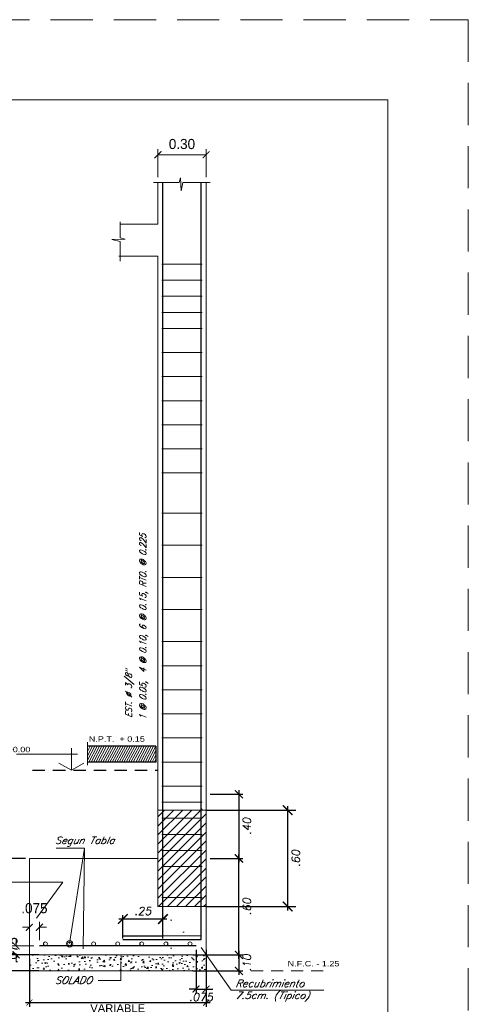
# Model space of a CAD drawing. Header units: metres. Extents: x -11 to 490, y -19 to 215.
# Tile 29 of 73: x 33.59 to 39.17, y 11.65 to 23.91. Entities that reach past the tile are written whole.
import ezdxf
from ezdxf.enums import TextEntityAlignment as Align

# ---------------------------------------------------------------- set-up
doc = ezdxf.new("R2010")
doc.units = ezdxf.units.M
for name, pattern in [('ACAD_ISO02W100', [15, 12, -3]), ('CONTINUA', [0]), ('DASHED', [19.05, 12.7, -6.35]), ('HIDDEN', [0.375, 0.25, -0.125])]:
    doc.linetypes.add(name, pattern=pattern)
for name, color, linetype in [('C', 1, 'Continuous'), ('LAYER1', 1, 'Continuous'), ('LAYER3', 3, 'Continuous'), ('LAYER5', 5, 'Continuous'), ('VIGAS', 2, 'Continuous')]:
    doc.layers.add(name, color=color, linetype=linetype)
for name, color, linetype, lineweight in [('LAYER2', 1, 'Continuous', 20), ('Layer4', 4, 'Continuous', 25), ('Lpunt', 1, 'ACAD_ISO02W100', 9), ('MURO OK', 5, 'Continuous', 80), ('Pluma 0.2', 252, 'Continuous', 20), ('pluma 2 segmentada', 2, 'ACAD_ISO02W100', 20), ('TOMACORRIENTE', 40, 'Continuous', 25)]:
    doc.layers.add(name, color=color, linetype=linetype, lineweight=lineweight)
doc.layers.add('no se imprime', color=8, linetype='DASHED', plot=False)
doc.styles.add('AMBIENTES', font='swissel.ttf')
doc.styles.add('SIMPLEX', font='simplex.shx', dxfattribs={"oblique": 10})
doc.styles.add('STYLE5', font='romans.shx', dxfattribs={"width": 0.8})
doc.styles.add('SWISSLI', font='swissli.ttf')
doc.styles.add('TEXTO', font='romans.shx', dxfattribs={"height": 0.08})
doc.dimstyles.new('ALIG', dxfattribs={"dimtxt": 0.08, "dimasz": 0.12, "dimexe": 0.05, "dimexo": 0.1, "dimgap": 0.05, "dimtad": 2, "dimzin": 4, "dimdsep": 46, "dimtxsty": 'TEXTO', "dimblk1": 'DOTSMALL', "dimblk2": 'DOTSMALL', "dimsah": 1, "dimcen": 0.09, "dimclrd": 2, "dimclre": 2, "dimclrt": 3, "dimadec": 0, "dimazin": 0, "dimtfac": 1, "dimtix": 1, "dimtmove": 0, "dimatfit": 0, "dimldrblk": 'DOTSMALL', "dimfxl": 1, "dimtolj": 1, "dimtzin": 0, "dimarcsym": 0})
doc.dimstyles.new('Copy of modificado', dxfattribs={"dimscale": 1.3975, "dimtxt": 0.09, "dimasz": 0.062, "dimexe": 0.05, "dimexo": 0.05, "dimgap": 0.05, "dimtad": 2, "dimzin": 4, "dimdsep": 46, "dimtxsty": 'Standard', "dimblk": 'ARCHTICK', "dimcen": 0.107, "dimdle": 0.0005, "dimclrd": 8, "dimclre": 8, "dimclrt": 3, "dimaunit": 1, "dimadec": 0, "dimazin": 0, "dimtfac": 1, "dimtofl": 0, "dimtmove": 2, "dimatfit": 2, "dimldrblk": 'ARCHTICK', "dimfxl": 1, "dimtolj": 1, "dimtzin": 0, "dimlwd": 5, "dimlwe": 5, "dimarcsym": 0})
doc.dimstyles.new('Tomás', dxfattribs={"dimtxt": 0.08, "dimasz": 0.075, "dimexe": 0.05, "dimexo": 0.05, "dimgap": 0.05, "dimtad": 1, "dimzin": 0, "dimdsep": 46, "dimtxsty": 'SWISSLI', "dimblk": 'ARCHTICK', "dimcen": 0.25, "dimdle": 0.05, "dimclrd": 2, "dimclre": 2, "dimclrt": 3, "dimadec": 0, "dimazin": 0, "dimtfac": 1, "dimtmove": 2, "dimatfit": 1, "dimldrblk": 'ARCHTICK', "dimfxl": 1, "dimtolj": 1, "dimtzin": 0, "dimarcsym": 0})

# ---------------------------------------------------------------- blocks, each defined once
blk = doc.blocks.new('_ARCHTICK')
at = {"color": 0, "linetype": 'ByBlock', "const_width": 0.15}
blk.add_lwpolyline([(-0.5, -0.5), (0.5, 0.5)], dxfattribs=at)
blk = doc.blocks.new('*D451')
at = {"color": 8, "linetype": 'Continuous', "lineweight": -2, "ltscale": 0.5, "transparency": 16777216}
for p, q in [((36.316, 12.218), (36.316, 13.518)), ((35.957, 13.468), (36.366, 13.468)), ((35.957, 12.268), (36.366, 12.268))]:
    blk.add_line(p, q, dxfattribs=at)
at = {"layer": 'Defpoints', "color": 0, "linetype": 'Continuous', "lineweight": 5, "ltscale": 0.5, "transparency": 16777216}
for p in [(35.907, 13.468), (36.316, 13.468), (35.907, 12.268)]:
    blk.add_point(p, dxfattribs=at)
at = {"color": 8, "linetype": 'Continuous', "lineweight": -2, "ltscale": 0.5, "transparency": 16777216, "xscale": 0.1, "yscale": 0.1, "zscale": 0.1}
for p, rotation in [((36.316, 13.468), 90), ((36.316, 12.268), 270)]:
    blk.add_blockref('_ARCHTICK', p, dxfattribs=dict(at, rotation=rotation))
at = {"color": 3, "linetype": 'Continuous', "ltscale": 0.5, "transparency": 16777216, "insert": (36.416, 12.868), "char_height": 0.1, "attachment_point": 5, "rotation": 90, "style": 'SIMPLEX'}
blk.add_mtext('\\A1;.60', dxfattribs=at)
blk = doc.blocks.new('_DOTSMALL')
at = {"color": 0, "linetype": 'ByBlock', "const_width": 0.5}
blk.add_lwpolyline([(-0.0625, 0, 1), (0.0625, 0, 1)], format="xyb", close=True, dxfattribs=at)
blk = doc.blocks.new('*D476')
at = {"color": 8, "linetype": 'Continuous', "lineweight": -2, "ltscale": 0.5, "transparency": 16777216}
for p, q in [((35.744, 12.268), (36.366, 12.268)), ((36.316, 12.318), (36.316, 12.018)), ((35.744, 12.068), (36.366, 12.068))]:
    blk.add_line(p, q, dxfattribs=at)
at = {"layer": 'Defpoints', "color": 0, "linetype": 'Continuous', "lineweight": 5, "ltscale": 0.5, "transparency": 16777216}
for p in [(35.694, 12.268), (35.694, 12.068), (36.316, 12.068)]:
    blk.add_point(p, dxfattribs=at)
at = {"color": 8, "linetype": 'Continuous', "lineweight": -2, "ltscale": 0.5, "transparency": 16777216, "xscale": 0.1, "yscale": 0.1, "zscale": 0.1}
for p, rotation in [((36.316, 12.268), 90), ((36.316, 12.068), 270)]:
    blk.add_blockref('_ARCHTICK', p, dxfattribs=dict(at, rotation=rotation))
at = {"color": 3, "linetype": 'Continuous', "ltscale": 0.5, "transparency": 16777216, "insert": (36.416, 12.168), "char_height": 0.1, "attachment_point": 5, "rotation": 90, "style": 'SIMPLEX'}
blk.add_mtext('\\A1;.10', dxfattribs=at)
blk = doc.blocks.new('*D452')
at = {"color": 8, "linetype": 'Continuous', "lineweight": -2, "ltscale": 0.75, "transparency": 16777216}
for p, q in [((33.707, 12.218), (33.707, 11.622)), ((35.907, 12.218), (35.907, 11.622))]:
    blk.add_line(p, q, dxfattribs=at)
at = {"color": 8, "lineweight": -2, "ltscale": 0.75, "transparency": 16777216}
blk.add_line((33.657, 11.672), (35.957, 11.672), dxfattribs=at)
at = {"layer": 'Defpoints', "color": 0, "lineweight": 5, "ltscale": 0.75, "transparency": 16777216}
for p in [(33.707, 12.268), (35.907, 12.268), (35.907, 11.672)]:
    blk.add_point(p, dxfattribs=at)
at = {"color": 8, "lineweight": -2, "ltscale": 0.75, "transparency": 16777216, "xscale": 0.075, "yscale": 0.075, "zscale": 0.075, "rotation": 180}
blk.add_blockref('_ARCHTICK', (33.707, 11.672), dxfattribs=at)
at = {"color": 8, "lineweight": -2, "ltscale": 0.75, "transparency": 16777216, "xscale": 0.075, "yscale": 0.075, "zscale": 0.075}
blk.add_blockref('_ARCHTICK', (35.907, 11.672), dxfattribs=at)
at = {"color": 3, "ltscale": 0.75, "transparency": 16777216, "insert": (34.807, 11.602), "char_height": 0.1, "attachment_point": 5, "style": 'SWISSLI'}
blk.add_mtext('\\A1;VARIABLE', dxfattribs=at)
blk = doc.blocks.new('*D477')
at = {"color": 8, "linetype": 'Continuous', "lineweight": -2, "ltscale": 0.5, "transparency": 16777216}
for p, q in [((34.87, 12.472), (34.87, 12.763)), ((35.37, 12.472), (35.37, 12.763)), ((35.42, 12.713), (34.82, 12.713))]:
    blk.add_line(p, q, dxfattribs=at)
at = {"layer": 'Defpoints', "color": 0, "linetype": 'Continuous', "lineweight": 5, "ltscale": 0.5, "transparency": 16777216}
for p in [(34.87, 12.713), (34.87, 12.422), (35.37, 12.422)]:
    blk.add_point(p, dxfattribs=at)
at = {"color": 8, "linetype": 'Continuous', "lineweight": -2, "ltscale": 0.5, "transparency": 16777216, "xscale": 0.12, "yscale": 0.12, "zscale": 0.12, "rotation": 180}
blk.add_blockref('_ARCHTICK', (34.87, 12.713), dxfattribs=at)
at = {"color": 8, "linetype": 'Continuous', "lineweight": -2, "ltscale": 0.5, "transparency": 16777216, "xscale": 0.12, "yscale": 0.12, "zscale": 0.12}
blk.add_blockref('_ARCHTICK', (35.37, 12.713), dxfattribs=at)
at = {"color": 3, "linetype": 'Continuous', "ltscale": 0.5, "transparency": 16777216, "insert": (35.12, 12.813), "char_height": 0.1, "attachment_point": 5, "style": 'SIMPLEX'}
blk.add_mtext('\\A1;.25', dxfattribs=at)
blk = doc.blocks.new('*D453')
at = {"color": 8, "linetype": 'Continuous', "lineweight": -2, "ltscale": 0.5, "transparency": 16777216}
for p, q in [((33.825, 12.268), (33.22, 12.268)), ((33.27, 12.318), (33.27, 12.018)), ((33.825, 12.068), (33.22, 12.068))]:
    blk.add_line(p, q, dxfattribs=at)
at = {"layer": 'Defpoints', "color": 0, "linetype": 'Continuous', "lineweight": 5, "ltscale": 0.5, "transparency": 16777216}
for p in [(33.875, 12.268), (33.27, 12.068), (33.875, 12.068)]:
    blk.add_point(p, dxfattribs=at)
at = {"color": 8, "linetype": 'Continuous', "lineweight": -2, "ltscale": 0.5, "transparency": 16777216, "xscale": 0.1, "yscale": 0.1, "zscale": 0.1}
for p, rotation in [((33.27, 12.268), 90), ((33.27, 12.068), 270)]:
    blk.add_blockref('_ARCHTICK', p, dxfattribs=dict(at, rotation=rotation))
at = {"color": 3, "linetype": 'Continuous', "ltscale": 0.5, "transparency": 16777216, "insert": (33.17, 12.168), "char_height": 0.1, "attachment_point": 5, "rotation": 90, "style": 'SIMPLEX'}
blk.add_mtext('\\A1;.10', dxfattribs=at)
blk = doc.blocks.new('*D454')
at = {"color": 8, "linetype": 'Continuous', "lineweight": -2, "ltscale": 0.5, "transparency": 16777216}
for p, q in [((33.27, 12.218), (33.27, 13.518)), ((33.657, 13.468), (33.22, 13.468)), ((33.657, 12.268), (33.22, 12.268))]:
    blk.add_line(p, q, dxfattribs=at)
at = {"layer": 'Defpoints', "color": 0, "linetype": 'Continuous', "lineweight": 5, "ltscale": 0.5, "transparency": 16777216}
for p in [(33.27, 13.468), (33.707, 13.468), (33.707, 12.268)]:
    blk.add_point(p, dxfattribs=at)
at = {"color": 8, "linetype": 'Continuous', "lineweight": -2, "ltscale": 0.5, "transparency": 16777216, "xscale": 0.1, "yscale": 0.1, "zscale": 0.1}
for p, rotation in [((33.27, 13.468), 90), ((33.27, 12.268), 270)]:
    blk.add_blockref('_ARCHTICK', p, dxfattribs=dict(at, rotation=rotation))
at = {"color": 3, "linetype": 'Continuous', "ltscale": 0.5, "transparency": 16777216, "insert": (33.17, 12.868), "char_height": 0.1, "attachment_point": 5, "rotation": 90, "style": 'SIMPLEX'}
blk.add_mtext('\\A1;.60', dxfattribs=at)
blk = doc.blocks.new('*D455')
at = {"color": 8, "linetype": 'Continuous', "lineweight": -2, "ltscale": 0.5, "transparency": 16777216}
for p, q in [((36.923, 12.818), (36.923, 14.118)), ((36.602, 14.068), (36.973, 14.068)), ((36.602, 12.868), (36.973, 12.868))]:
    blk.add_line(p, q, dxfattribs=at)
at = {"layer": 'Defpoints', "color": 0, "linetype": 'Continuous', "lineweight": 5, "ltscale": 0.5, "transparency": 16777216}
for p in [(36.552, 14.068), (36.923, 14.068), (36.552, 12.868)]:
    blk.add_point(p, dxfattribs=at)
at = {"color": 8, "linetype": 'Continuous', "lineweight": -2, "ltscale": 0.5, "transparency": 16777216, "xscale": 0.12, "yscale": 0.12, "zscale": 0.12}
for p, rotation in [((36.923, 14.068), 90), ((36.923, 12.868), 270)]:
    blk.add_blockref('_ARCHTICK', p, dxfattribs=dict(at, rotation=rotation))
at = {"color": 3, "linetype": 'Continuous', "ltscale": 0.5, "transparency": 16777216, "insert": (37.023, 13.468), "char_height": 0.1, "attachment_point": 5, "rotation": 90, "style": 'SIMPLEX'}
blk.add_mtext('\\A1;.60', dxfattribs=at)
blk = doc.blocks.new('*D478')
at = {"layer": 'Defpoints', "color": 0, "linetype": 'Continuous', "lineweight": 5, "transparency": 16777216}
for p in [(33.542, 12.268), (33.832, 12.379), (33.832, 12.268)]:
    blk.add_point(p, dxfattribs=at)
at = {"layer": 'TOMACORRIENTE', "color": 8, "linetype": 'Continuous', "lineweight": 5, "transparency": 16777216}
for p, q in [((33.542, 12.379), (33.542, 12.466)), ((33.763, 12.379), (33.472, 12.379)), ((33.763, 12.268), (33.472, 12.268)), ((33.542, 12.268), (33.542, 12.181))]:
    blk.add_line(p, q, dxfattribs=at)
at = {"layer": 'TOMACORRIENTE', "color": 8, "linetype": 'Continuous', "lineweight": 5, "transparency": 16777216, "xscale": 0.08664499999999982, "yscale": 0.08664499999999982, "zscale": 0.08664499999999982}
for p, rotation in [((33.542, 12.379), 270), ((33.542, 12.268), 90)]:
    blk.add_blockref('_ARCHTICK', p, dxfattribs=dict(at, rotation=rotation))
at = {"layer": 'TOMACORRIENTE', "color": 3, "linetype": 'Continuous', "lineweight": 5, "transparency": 16777216, "insert": (33.498, 12.324), "char_height": 0.1258, "attachment_point": 5, "rotation": 90}
blk.add_mtext('\\A1;.075', dxfattribs=at)
blk = doc.blocks.new('*D479')
at = {"layer": 'Defpoints', "color": 0, "linetype": 'Continuous', "lineweight": 5, "transparency": 16777216}
for p in [(33.707, 12.61), (33.707, 12.379), (33.832, 12.379)]:
    blk.add_point(p, dxfattribs=at)
at = {"layer": 'TOMACORRIENTE', "color": 8, "linetype": 'Continuous', "lineweight": 5, "transparency": 16777216}
for p, q in [((33.707, 12.449), (33.707, 12.68)), ((33.832, 12.449), (33.832, 12.68)), ((33.707, 12.61), (33.621, 12.61)), ((33.832, 12.61), (33.919, 12.61))]:
    blk.add_line(p, q, dxfattribs=at)
at = {"layer": 'TOMACORRIENTE', "color": 8, "linetype": 'Continuous', "lineweight": 5, "transparency": 16777216, "xscale": 0.08664499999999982, "yscale": 0.08664499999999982, "zscale": 0.08664499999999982}
blk.add_blockref('_ARCHTICK', (33.707, 12.61), dxfattribs=at)
at = {"layer": 'TOMACORRIENTE', "color": 8, "linetype": 'Continuous', "lineweight": 5, "transparency": 16777216, "xscale": 0.08664499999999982, "yscale": 0.08664499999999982, "zscale": 0.08664499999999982, "rotation": 180}
blk.add_blockref('_ARCHTICK', (33.832, 12.61), dxfattribs=at)
at = {"layer": 'TOMACORRIENTE', "color": 3, "linetype": 'Continuous', "lineweight": 5, "transparency": 16777216, "insert": (33.77, 12.848), "char_height": 0.1258, "attachment_point": 5}
blk.add_mtext('\\A1;.075', dxfattribs=at)
blk = doc.blocks.new('*D480')
at = {"color": 8, "linetype": 'Continuous', "lineweight": -2, "ltscale": 0.5, "transparency": 16777216}
for p, q in [((35.782, 12.329), (35.782, 11.792)), ((35.907, 12.329), (35.907, 11.792)), ((35.782, 11.842), (35.697, 11.842)), ((35.782, 11.842), (35.907, 11.842)), ((35.907, 11.842), (35.992, 11.842))]:
    blk.add_line(p, q, dxfattribs=at)
at = {"layer": 'Defpoints', "color": 0, "linetype": 'Continuous', "lineweight": 5, "ltscale": 0.5, "transparency": 16777216}
for p in [(35.782, 12.379), (35.907, 12.379), (35.907, 11.842)]:
    blk.add_point(p, dxfattribs=at)
at = {"color": 8, "linetype": 'Continuous', "lineweight": -2, "ltscale": 0.5, "transparency": 16777216, "xscale": 0.085, "yscale": 0.085, "zscale": 0.085}
blk.add_blockref('_ARCHTICK', (35.782, 11.842), dxfattribs=at)
at = {"color": 8, "linetype": 'Continuous', "lineweight": -2, "ltscale": 0.5, "transparency": 16777216, "xscale": 0.085, "yscale": 0.085, "zscale": 0.085, "rotation": 180}
blk.add_blockref('_ARCHTICK', (35.907, 11.842), dxfattribs=at)
at = {"color": 3, "linetype": 'Continuous', "ltscale": 0.5, "transparency": 16777216, "insert": (35.845, 11.742), "char_height": 0.1, "attachment_point": 5, "style": 'SIMPLEX'}
blk.add_mtext('\\A1;.075', dxfattribs=at)
blk = doc.blocks.new('*D456')
at = {"layer": 'Defpoints', "color": 0, "linetype": 'Continuous', "lineweight": 5, "transparency": 16777216}
for p in [(35.307, 22.231), (35.307, 21.714), (35.907, 21.713)]:
    blk.add_point(p, dxfattribs=at)
at = {"layer": 'TOMACORRIENTE', "color": 8, "linetype": 'Continuous', "lineweight": 5, "transparency": 16777216}
for p, q in [((35.307, 21.952), (35.307, 22.301)), ((35.908, 22.231), (35.307, 22.231)), ((35.907, 21.952), (35.907, 22.301))]:
    blk.add_line(p, q, dxfattribs=at)
at = {"layer": 'TOMACORRIENTE', "color": 8, "linetype": 'Continuous', "lineweight": 5, "transparency": 16777216, "xscale": 0.08664499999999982, "yscale": 0.08664499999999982, "zscale": 0.08664499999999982, "rotation": 180}
blk.add_blockref('_ARCHTICK', (35.307, 22.231), dxfattribs=at)
at = {"layer": 'TOMACORRIENTE', "color": 8, "linetype": 'Continuous', "lineweight": 5, "transparency": 16777216, "xscale": 0.08664499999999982, "yscale": 0.08664499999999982, "zscale": 0.08664499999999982}
blk.add_blockref('_ARCHTICK', (35.907, 22.231), dxfattribs=at)
at = {"layer": 'TOMACORRIENTE', "color": 3, "linetype": 'Continuous', "lineweight": 5, "transparency": 16777216, "insert": (35.607, 22.364), "char_height": 0.1258, "attachment_point": 5}
blk.add_mtext('\\A1;0.30', dxfattribs=at)
blk = doc.blocks.new('*D458')
at = {"color": 8, "linetype": 'Continuous', "lineweight": -2, "ltscale": 0.5, "transparency": 16777216}
for p, q in [((35.957, 14.268), (36.366, 14.268)), ((36.316, 14.318), (36.316, 13.418)), ((35.964, 13.468), (36.366, 13.468))]:
    blk.add_line(p, q, dxfattribs=at)
at = {"layer": 'Defpoints', "color": 0, "linetype": 'Continuous', "lineweight": 5, "ltscale": 0.5, "transparency": 16777216}
for p in [(35.907, 14.268), (35.914, 13.468), (36.316, 13.468)]:
    blk.add_point(p, dxfattribs=at)
at = {"color": 8, "linetype": 'Continuous', "lineweight": -2, "ltscale": 0.5, "transparency": 16777216, "xscale": 0.1, "yscale": 0.1, "zscale": 0.1}
for p, rotation in [((36.316, 14.268), 90), ((36.316, 13.468), 270)]:
    blk.add_blockref('_ARCHTICK', p, dxfattribs=dict(at, rotation=rotation))
at = {"color": 3, "linetype": 'Continuous', "ltscale": 0.5, "transparency": 16777216, "insert": (36.416, 13.868), "char_height": 0.1, "attachment_point": 5, "rotation": 90, "style": 'SIMPLEX'}
blk.add_mtext('\\A1;.40', dxfattribs=at)

msp = doc.modelspace()

# ---------------------------------------------------------------- hatches: boundary and pattern name
at = {"linetype": 'Continuous', "lineweight": 5, "ltscale": 0.1}
h = msp.add_hatch(dxfattribs=at)
h.set_pattern_fill('LINE', color=251, scale=0.05, angle=45, style=0)
h.set_pattern_definition([(45, (-439.92064, -828.64975), (-0.112253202, 0.112253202), [])])
h.paths.add_polyline_path([(35.907, 14.068), (35.307, 14.068), (35.307, 12.868), (35.907, 12.868)])
at = {"layer": 'LAYER2'}
h = msp.add_hatch(dxfattribs=at)
h.set_pattern_fill('AR-CONC', color=256, scale=0.1, angle=45, style=0)
h.set_pattern_definition([(95, (-251.53684, -39.418), (0.551552, 0.4628071), [0.075, -0.825]), (40, (-251.53684, -39.418), (-0.6299922, 0.4337681), [0.06, -0.66]), (145.4514, (-251.4909, -39.3794), (-0.0784395, 0.8965753), [0.0637402, -0.7011421]), (91.1842, (-251.6783, -39.27656), (0.871693, 0.6376138), [0.1125, -1.2375]), (141.6356, (-251.6056, -39.2234), (-0.027899, 1.3497117), [0.0956103, -1.051713]), (36.1842, (-251.6783, -39.2766), (-0.0279, 1.3497117), [0.09, -0.99]), (66, (-251.5722, -39.2412), (0.7067716, 0.1373825), [0.075, -0.825]), (11, (-251.5722, -39.2412), (-0.3407086, 0.6848084), [0.06, -0.66]), (116.4514, (-251.5133, -39.22975), (0.3660636, 0.8221906), [0.0637402, -0.7011421]), (82.5, (-251.53684, -39.41798), (-0.22679319, 0.24398982), [0, -0.652, 0, -0.67, 0, -0.6625]), (52.5, (-251.53684, -39.41798), (-0.09287294, 0.46490945), [0, -0.382, 0, -0.637, 0, -0.2525]), (12.5, (-251.69453, -39.57566), (0.39341817, 0.36152076), [0, -0.25, 0, -0.78, 0, -1.035]), (2.5, (-251.76524, -39.64637), (0.34159, 0.4831598), [0, -0.325, 0, -0.518, 0, -0.735])])
h.paths.add_polyline_path([(35.795, 12.805), (35.42, 12.805), (35.42, 12.343), (35.795, 12.343)])
at = {"layer": 'LAYER2', "linetype": 'ByBlock', "lineweight": 13, "ltscale": 0.13}
h = msp.add_hatch(dxfattribs=at)
h.set_pattern_fill('AR-CONC', color=256, scale=0.001, style=0)
h.set_pattern_definition([(50, (-502.61457, -261.84458), (0.18218467, -0.015939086), [0.01905, -0.20955]), (355, (-502.61457, -261.84458), (-0.035242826, 0.19105664), [0.01524, -0.16764]), (100.451, (-502.59939, -261.8459), (0.1469425, 0.17511669), [0.01619, -0.17809]), (46.1842, (-502.61457, -261.79378), (0.27107904, -0.04204233), [0.028575, -0.314325]), (96.6356, (-502.59198, -261.79728), (0.23740423, 0.24742556), [0.024285, -0.267135]), (351.184, (-502.61457, -261.79378), (0.2374046, 0.24742512), [0.02286, -0.25146]), (21, (-502.58917, -261.80648), (0.15161488, -0.10226552), [0.01905, -0.20955]), (326, (-502.58917, -261.80648), (0.06180203, 0.184187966), [0.01524, -0.16764]), (71.4514, (-502.57653, -261.815), (0.21341649, 0.08192286), [0.01619, -0.17809]), (37.5, (-502.61457, -261.84458), (0.003088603, 0.084555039), [0, -0.165608, 0, -0.17018, 0, -0.168275]), (7.5, (-502.61457, -261.84458), (0.066819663, 0.100180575), [0, -0.097028, 0, -0.161798, 0, -0.064135]), (327.5, (-502.67121, -261.84458), (0.135590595, -0.005728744), [0, -0.0635, 0, -0.19812, 0, -0.26289]), (317.5, (-502.69661, -261.84458), (0.148129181, 0.02542649), [0, -0.08255, 0, -0.131572, 0, -0.18669])])
h.paths.add_polyline_path([(35.907, 12.068), (35.907, 12.268), (33.707, 12.268), (33.707, 12.068)])

# ---------------------------------------------------------------- linework, layer by layer
at = {"color": 251, "linetype": 'Continuous', "lineweight": 5, "ltscale": 0.1}
for p, q in [((35.307, 13.535), (35.857, 14.085)), ((35.307, 13.984), (35.391, 14.068)), ((35.307, 13.76), (35.616, 14.068)), ((35.307, 13.311), (35.907, 13.911)), ((35.307, 13.086), (35.907, 13.686)), ((35.314, 12.868), (35.907, 13.461)), ((35.538, 12.868), (35.907, 13.237)), ((35.763, 12.868), (35.907, 13.012))]:
    msp.add_line(p, q, dxfattribs=at)
at = {"color": 1, "linetype": 'Continuous', "lineweight": 5}
for p, q in [((34.844, 11.948), (34.844, 12.184)), ((34.564, 11.948), (34.844, 11.948))]:
    msp.add_line(p, q, dxfattribs=at)
at = {"color": 8, "linetype": 'Continuous', "lineweight": 5}
msp.add_lwpolyline([(35.907, 12.868), (35.907, 14.068), (35.307, 14.068), (35.307, 12.868)], close=True, dxfattribs=at)
at = {"layer": 'C'}
for p, q in [((35.907, 14.068), (37.024, 14.068)), ((35.907, 12.868), (37.024, 12.868))]:
    msp.add_line(p, q, dxfattribs=at)
at = {"layer": 'LAYER1', "color": 1, "linetype": 'CONTINUA', "lineweight": 5}
for p, q in [((35.253, 21.884), (35.573, 21.884)), ((35.59, 21.943), (35.573, 21.884)), ((35.59, 21.943), (35.595, 21.78)), ((35.595, 21.78), (35.619, 21.884)), ((35.96, 21.884), (35.619, 21.884)), ((34.838, 21.397), (34.838, 21.195)), ((34.898, 21.178), (34.734, 21.174)), ((34.734, 21.174), (34.838, 21.15)), ((34.838, 21.195), (34.898, 21.178)), ((34.838, 20.904), (34.838, 21.15))]:
    msp.add_line(p, q, dxfattribs=at)
at = {"layer": 'LAYER2', "color": 8, "linetype": 'Continuous', "lineweight": 5}
for points in [[(34.392, 13.594), (34.039, 13.594)], [(34.205, 12.408), (34.392, 13.594), (34.377, 12.343)]]:
    msp.add_lwpolyline(points, dxfattribs=at)
at = {"layer": 'LAYER2'}
msp.add_circle((34.209, 12.404), 0.04, dxfattribs=at)
at = {"layer": 'LAYER3', "color": 1, "linetype": 'CONTINUA', "lineweight": 5}
for p, q in [((35.357, 20.868), (35.857, 20.868)), ((35.357, 20.668), (35.857, 20.668)), ((35.357, 20.468), (35.857, 20.468)), ((35.357, 20.268), (35.857, 20.268)), ((35.357, 20.068), (35.857, 20.068)), ((35.357, 19.768), (35.857, 19.768)), ((35.357, 19.468), (35.857, 19.468)), ((35.357, 19.168), (35.857, 19.168)), ((35.357, 18.868), (35.857, 18.868)), ((35.357, 18.568), (35.857, 18.568)), ((35.357, 18.268), (35.857, 18.268)), ((35.357, 17.768), (35.857, 17.768)), ((35.357, 17.368), (35.857, 17.368)), ((35.357, 16.968), (35.857, 16.968)), ((35.357, 16.568), (35.857, 16.568)), ((35.357, 16.168), (35.857, 16.168)), ((35.357, 15.868), (35.857, 15.868)), ((35.357, 15.568), (35.857, 15.568)), ((35.357, 15.268), (35.857, 15.268)), ((35.357, 14.968), (35.857, 14.968)), ((35.357, 14.668), (35.857, 14.668)), ((35.357, 14.368), (35.857, 14.368)), ((35.357, 14.168), (35.857, 14.168)), ((35.357, 13.968), (35.857, 13.968)), ((35.357, 13.768), (35.857, 13.768)), ((35.357, 13.568), (35.857, 13.568)), ((35.357, 13.368), (35.857, 13.368)), ((35.357, 12.981), (35.857, 12.981)), ((35.357, 12.506), (35.845, 12.506))]:
    msp.add_line(p, q, dxfattribs=at)
at = {"layer": 'Layer4', "color": 3, "linetype": 'CONTINUA', "lineweight": 20}
for p, q in [((35.307, 21.884), (35.307, 21.368)), ((35.907, 21.884), (35.907, 20.968)), ((34.839, 21.368), (35.307, 21.368)), ((34.819, 20.968), (35.307, 20.968)), ((35.307, 20.968), (35.307, 13.468)), ((35.907, 13.468), (35.907, 20.968)), ((35.307, 13.468), (33.707, 13.468)), ((33.707, 13.468), (33.707, 12.268)), ((35.907, 12.268), (35.907, 13.468)), ((33.707, 12.268), (35.907, 12.268)), ((33.707, 12.268), (33.707, 12.068)), ((35.907, 12.268), (35.907, 12.068))]:
    msp.add_line(p, q, dxfattribs=at)
at = {"layer": 'Layer4'}
for p, q in [((35.283, 14.868), (34.429, 14.868)), ((35.283, 14.868), (35.283, 14.668)), ((35.283, 14.668), (34.429, 14.668))]:
    msp.add_line(p, q, dxfattribs=at)
at = {"layer": 'Layer4', "color": 3, "linetype": 'CONTINUA', "lineweight": 20}
msp.add_lwpolyline([(33.707, 12.068), (35.907, 12.068)], dxfattribs=at)
for centre in [(33.907, 12.404), (34.207, 12.404), (34.507, 12.404), (34.807, 12.404), (35.107, 12.404), (35.407, 12.404), (35.707, 12.404)]:
    msp.add_circle(centre, 0.025, dxfattribs=at)
at = {"layer": 'LAYER5'}
for p, q in [((35.37, 12.501), (35.37, 21.878)), ((35.845, 12.459), (35.845, 21.878)), ((35.369, 12.501), (34.869, 12.501)), ((34.87, 12.459), (35.845, 12.459)), ((35.782, 12.379), (33.832, 12.379))]:
    msp.add_line(p, q, dxfattribs=at)
at = {"layer": 'Lpunt', "ltscale": 0.0125}
msp.add_line((36.466, 12.068), (37.417, 12.068), dxfattribs=at)
at = {"layer": 'MURO OK', "color": 1, "linetype": 'Continuous', "lineweight": 5}
for p, q in [((34.23, 14.843), (34.23, 14.569)), ((33.546, 14.765), (34.305, 14.765))]:
    msp.add_line(p, q, dxfattribs=at)
at = {"layer": 'MURO OK', "color": 3, "linetype": 'Continuous', "lineweight": 5}
for q in [(34.076, 14.654), (34.384, 14.654)]:
    msp.add_line((34.23, 14.569), q, dxfattribs=at)
at = {"layer": 'MURO OK', "color": 4, "linetype": 'HIDDEN', "lineweight": 25, "ltscale": 0.62}
msp.add_line((33.745, 14.568), (35.307, 14.568), dxfattribs=at)
at = {"layer": 'no se imprime', "color": 251, "linetype": 'HIDDEN', "lineweight": 5, "ltscale": 2.1}
msp.add_lwpolyline([(-3.828, -6.587), (-3.828, 23.913), (39.172, 23.913), (39.172, -6.587)], close=True, dxfattribs=at)
at = {"layer": 'Pluma 0.2', "color": 4, "ltscale": 0.5}
msp.add_lwpolyline([(-2.828, 22.913), (38.172, 22.913), (38.172, -5.587), (-2.828, -5.587)], close=True, dxfattribs=at)
at = {"layer": 'pluma 2 segmentada', "color": 1, "lineweight": 13, "ltscale": 0.13}
msp.add_line((34.429, 14.63), (34.429, 14.916), dxfattribs=at)
at = {"layer": 'TOMACORRIENTE', "color": 8, "linetype": 'Continuous', "lineweight": 5}
for p, q in [((32.969, 13.172), (34.122, 13.172)), ((34.122, 13.172), (33.797, 12.724)), ((36.221, 11.826), (35.845, 12.357)), ((36.221, 11.826), (37.374, 11.826))]:
    msp.add_line(p, q, dxfattribs=at)
at = {"layer": 'VIGAS', "color": 152, "linetype": 'Continuous', "lineweight": 5}
for p, q in [((34.523, 14.868), (34.429, 14.69)), ((34.494, 14.868), (34.429, 14.745)), ((34.465, 14.868), (34.429, 14.8)), ((34.552, 14.868), (34.446, 14.668)), ((34.582, 14.868), (34.476, 14.668)), ((34.611, 14.868), (34.505, 14.668)), ((34.64, 14.868), (34.534, 14.668)), ((34.669, 14.868), (34.563, 14.668)), ((34.699, 14.868), (34.592, 14.668)), ((34.728, 14.868), (34.622, 14.668)), ((34.757, 14.868), (34.651, 14.668)), ((34.757, 14.868), (34.651, 14.668)), ((34.786, 14.868), (34.68, 14.668)), ((34.786, 14.868), (34.68, 14.668)), ((34.815, 14.868), (34.709, 14.668)), ((34.845, 14.868), (34.738, 14.668)), ((34.874, 14.868), (34.768, 14.668)), ((34.903, 14.868), (34.797, 14.668)), ((34.932, 14.868), (34.826, 14.668)), ((34.961, 14.868), (34.855, 14.668)), ((34.991, 14.868), (34.884, 14.668)), ((35.02, 14.868), (34.914, 14.668)), ((35.049, 14.868), (34.943, 14.668)), ((35.049, 14.868), (34.943, 14.668)), ((35.078, 14.868), (34.972, 14.668)), ((35.078, 14.868), (34.972, 14.668)), ((35.107, 14.868), (35.001, 14.668)), ((35.137, 14.868), (35.031, 14.668)), ((35.166, 14.868), (35.06, 14.668)), ((35.195, 14.868), (35.089, 14.668)), ((35.224, 14.868), (35.118, 14.668)), ((35.253, 14.868), (35.147, 14.668)), ((35.283, 14.868), (35.177, 14.668)), ((35.283, 14.813), (35.206, 14.668)), ((35.283, 14.758), (35.235, 14.668)), ((35.283, 14.703), (35.264, 14.668))]:
    msp.add_line(p, q, dxfattribs=at)

# ---------------------------------------------------------------- texts
at = {"layer": 'LAYER2', "style": 'AMBIENTES', "width": 1.2}
for s, p in [('N.P.T.  + 0.15', (34.796, 14.922)), ('N.F.C. - 1.25', (37.245, 12.124))]:
    msp.add_text(s, height=0.06722, dxfattribs=at).set_placement(p, align=Align.CENTER)
msp.add_text('NTN+0.00', height=0.0672, dxfattribs=at).set_placement((33.203, 14.791))
at = {"layer": 'LAYER3', "color": 3, "linetype": 'ByBlock', "style": 'STYLE5', "oblique": 23, "width": 0.89}
for s, p in [('1 @ 0.05,  4 @ 0.10, 6 @ 0.15, RTO. @ 0.225', (35.16, 15.192)), ('EST. Ø 3/8"', (34.984, 15.22))]:
    msp.add_text(s, height=0.08, rotation=90, dxfattribs=at).set_placement(p)
at = {"layer": 'LAYER3', "color": 3, "linetype": 'ByBlock', "style": 'STYLE5', "oblique": 23}
for s, p in [('Segun Tabla', (34.023, 13.648)), ('SOLADO', (34.022, 11.906)), ('Recubrimiento', (36.271, 11.866)), ('7.5cm. (Tipico)', (36.268, 11.718))]:
    msp.add_text(s, height=0.09, dxfattribs=at).set_placement(p)

# ---------------------------------------------------------------- dimensions: what is measured, and where the dimension line sits
at = {"linetype": 'Continuous', "ltscale": 0.5}
for base, p1, p2, override, picture, middle in [((36.316, 13.468), (35.907, 14.268), (35.914, 13.468), {"dimtxt": 0.1, "dimasz": 0.1, "dimexo": 0.05, "dimlfac": 0.5, "dimtxsty": 'SIMPLEX', "dimblk1": 'ARCHTICK', "dimblk2": 'ARCHTICK', "dimdle": 0.05, "dimclrd": 8, "dimclre": 8}, '*D458', (36.416, 13.868)), ((36.923, 14.068), (36.552, 12.868), (36.552, 14.068), {"dimtxt": 0.1, "dimexo": 0.05, "dimlfac": 0.5, "dimtxsty": 'SIMPLEX', "dimblk1": 'ARCHTICK', "dimblk2": 'ARCHTICK', "dimdle": 0.05, "dimclrd": 8, "dimclre": 8}, '*D455', (37.023, 13.468)), ((33.27, 13.468), (33.707, 12.268), (33.707, 13.468), {"dimtxt": 0.1, "dimasz": 0.1, "dimexo": 0.05, "dimlfac": 0.5, "dimtxsty": 'SIMPLEX', "dimblk1": 'ARCHTICK', "dimblk2": 'ARCHTICK', "dimdle": 0.05, "dimclrd": 8, "dimclre": 8}, '*D454', (33.17, 12.868)), ((36.316, 13.468), (35.907, 12.268), (35.907, 13.468), {"dimtxt": 0.1, "dimasz": 0.1, "dimexo": 0.05, "dimlfac": 0.5, "dimtxsty": 'SIMPLEX', "dimblk1": 'ARCHTICK', "dimblk2": 'ARCHTICK', "dimdle": 0.05, "dimclrd": 8, "dimclre": 8}, '*D451', (36.416, 12.868))]:
    dim = msp.add_linear_dim(base=base, p1=p1, p2=p2, angle=90, dimstyle='ALIG', override=override, dxfattribs=at)
    dim.commit()
    dim.dimension.update_dxf_attribs({"geometry": picture, "text_midpoint": middle})
dim = msp.add_linear_dim(base=(34.87, 12.713), p1=(35.37, 12.422), p2=(34.87, 12.422), dimstyle='ALIG', override={"dimtxt": 0.1, "dimexo": 0.05, "dimlfac": 0.5, "dimtxsty": 'SIMPLEX', "dimblk1": 'ARCHTICK', "dimblk2": 'ARCHTICK', "dimdle": 0.05, "dimclrd": 8, "dimclre": 8}, dxfattribs=at)
dim.commit()
dim.dimension.update_dxf_attribs({"geometry": '*D477', "text_midpoint": (35.12, 12.813)})
for base, p1, p2, picture, middle in [((33.27, 12.068), (33.875, 12.268), (33.875, 12.068), '*D453', (33.27, 12.168)), ((36.316, 12.068), (35.694, 12.268), (35.694, 12.068), '*D476', (36.316, 12.168))]:
    dim = msp.add_linear_dim(base=base, p1=p1, p2=p2, angle=90, dimstyle='ALIG', override={"dimtxt": 0.1, "dimasz": 0.1, "dimexo": 0.05, "dimlfac": 0.5, "dimtxsty": 'SIMPLEX', "dimblk1": 'ARCHTICK', "dimblk2": 'ARCHTICK', "dimdle": 0.05, "dimclrd": 8, "dimclre": 8}, dxfattribs=at)
    dim.commit()
    dim.dimension.update_dxf_attribs({"geometry": picture, "text_midpoint": middle, "dimtype": 160})
at = {"ltscale": 0.75}
dim = msp.add_linear_dim(base=(35.907, 11.672), p1=(33.707, 12.268), p2=(35.907, 12.268), text='VARIABLE', dimstyle='Tomás', override={"dimtxt": 0.1, "dimgap": 0.02, "dimtad": 2, "dimtih": 1, "dimtoh": 1, "dimlfac": 0.5, "dimclrd": 8, "dimclre": 8}, dxfattribs=at)
dim.commit()
dim.dimension.update_dxf_attribs({"geometry": '*D452', "text_midpoint": (34.807, 11.602)})
at = {"linetype": 'Continuous', "ltscale": 0.5}
dim = msp.add_linear_dim(base=(35.907, 11.842), p1=(35.782, 12.379), p2=(35.907, 12.379), text='.075', dimstyle='ALIG', override={"dimtxt": 0.1, "dimasz": 0.085, "dimexo": 0.05, "dimlfac": 0.5, "dimtxsty": 'SIMPLEX', "dimblk1": 'ARCHTICK', "dimblk2": 'ARCHTICK', "dimdle": 0.05, "dimclrd": 8, "dimclre": 8}, dxfattribs=at)
dim.commit()
dim.dimension.update_dxf_attribs({"geometry": '*D480', "text_midpoint": (35.845, 11.742)})
at = {"layer": 'TOMACORRIENTE', "color": 8, "linetype": 'Continuous', "lineweight": 5}
for base, p1, p2, text, picture, middle in [((35.307, 22.231), (35.907, 21.713), (35.307, 21.714), '0.30', '*D456', (35.607, 22.364)), ((33.707, 12.61), (33.832, 12.379), (33.707, 12.379), '.075', '*D479', (33.77, 12.848))]:
    dim = msp.add_linear_dim(base=base, p1=p1, p2=p2, text=text, dimstyle='Copy of modificado', override={"dimfxl": 0.2, "dimfxlon": 1}, dxfattribs=at)
    dim.commit()
    dim.dimension.update_dxf_attribs({"geometry": picture, "text_midpoint": middle})
dim = msp.add_linear_dim(base=(33.542, 12.268), p1=(33.832, 12.379), p2=(33.832, 12.268), angle=90, text='.075', dimstyle='Copy of modificado', override={"dimfxl": 0.2, "dimfxlon": 1}, dxfattribs=at)
dim.commit()
dim.dimension.update_dxf_attribs({"geometry": '*D478', "text_midpoint": (33.498, 12.324), "dimtype": 160})

doc.saveas('drawing.dxf')
